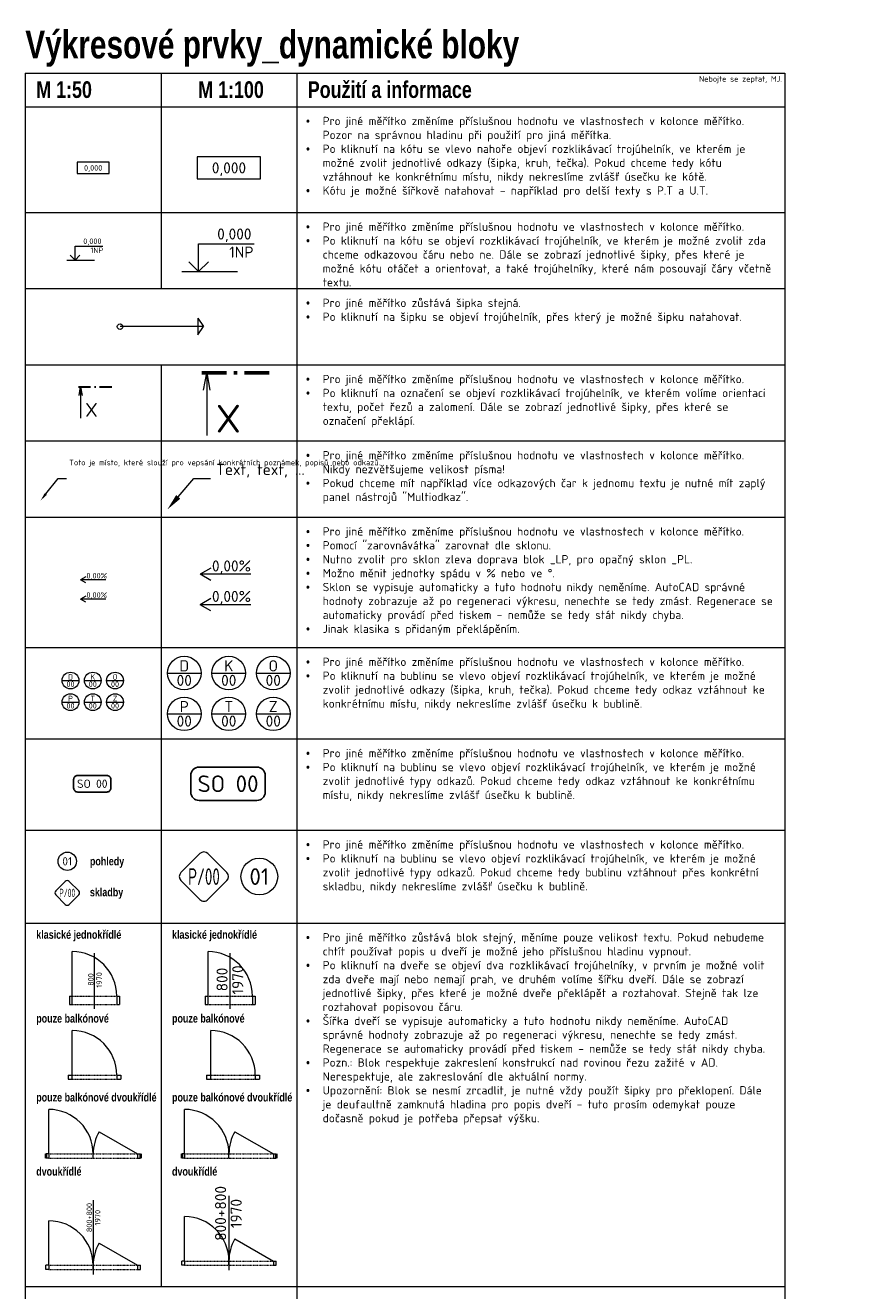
# Model space of a CAD drawing. Header units: millimetres. Extents: x -385852 to 238709, y -99680 to 201840.
# Tile 4 of 176: x -352859 to -337722, y 179084 to 201835. Entities that reach past the tile are written whole.
import ezdxf
from ezdxf import colors
from ezdxf.entities.mleader import LeaderData, LeaderLine
from ezdxf.enums import TextEntityAlignment as Align
from ezdxf.math import Vec2, Vec3

# ---------------------------------------------------------------- set-up
doc = ezdxf.new("R2010")
doc.units = ezdxf.units.MM
doc.linetypes.add('DASHDOT', pattern=[25.4, 12.7, -6.35, 0, -6.35])
doc.layers.get('0').update_dxf_attribs({"color": 4})
for name, color, linetype, lineweight in [('A99_N_kce-pohl', 7, 'Continuous', 20), ('A99_N_kce-rez-sil', 6, 'Continuous', 20), ('A99_N_koty-100-vysk', 160, 'Continuous', 9), ('A99_N_koty-50-vysk', 160, 'Continuous', 9), ('A99_N_leg-ram', 7, 'Continuous', 9), ('A99_N_leg-text', 7, 'Continuous', 9), ('A99_N_txt-popis-10', 240, 'Continuous', 5), ('A99_N_txt-popis-50', 240, 'Continuous', 9), ('A99_N_vypln-dve', 5, 'Continuous', 5), ('A99_N_vypln-dve-popis', 5, 'Continuous', 9), ('A99_N_znaceni', 160, 'Continuous', 9)]:
    doc.layers.add(name, color=color, linetype=linetype, lineweight=lineweight)
doc.layers.add('A99_N_leg', color=7, linetype='Continuous')
doc.layers.add('A99_X_pom', color=40, linetype='Continuous', lineweight=40, plot=False)
doc.styles.add('A99_kota', font='isocpeur.ttf', dxfattribs={"height": 2})
doc.styles.add('A99_nadpis', font='impact.ttf')
doc.styles.add('A99_popis', font='isocpeur.ttf')

# ---------------------------------------------------------------- blocks, each defined once
blk = doc.blocks.new('*U54')
at = {"color": 0, "linetype": 'ByBlock'}
blk.add_lwpolyline([(0, -4), (11.4, -4), (11.4, 0), (0, 0)], close=True, dxfattribs=at)
at = {"color": 0, "linetype": 'ByBlock', "style": 'A99_kota'}
for tag, p in [('VYSKA', (5.7, -2.24)), ('VYSKA_POPIS1', (5.7, -6.04)), ('VYSKA_POPIS2', (5.9, -9.54)), ('VYSKA_POPIS3', (5.9, -13.04))]:
    blk.add_attdef(tag, text='', height=2, dxfattribs=at).set_placement(p, align=Align.MIDDLE)
blk = doc.blocks.new('*U84')
at = {"color": 0, "linetype": 'ByBlock'}
blk.add_lwpolyline([(0, -4), (11.4, -4), (11.4, 0), (0, 0)], close=True, dxfattribs=at)
at = {"color": 0, "linetype": 'ByBlock', "style": 'A99_kota'}
for tag, p in [('VYSKA', (5.7, -2.24)), ('VYSKA_POPIS1', (5.7, -6.04)), ('VYSKA_POPIS2', (5.9, -9.54)), ('VYSKA_POPIS3', (5.9, -13.04))]:
    blk.add_attdef(tag, text='', height=2, dxfattribs=at).set_placement(p, align=Align.MIDDLE)
blk = doc.blocks.new('*U85')
at = {"color": 0, "linetype": 'ByBlock', "lineweight": -2}
blk.add_line((-3, 0), (7, 0), dxfattribs=at)
for points in [[(0, 0), (0, 5), (0, 5), (10, 5)], [(-1.75, 1.75), (0, 0), (1.75, 1.75)]]:
    blk.add_lwpolyline(points, dxfattribs=at)
at = {"color": 0, "linetype": 'ByBlock', "lineweight": -2, "style": 'A99_kota'}
for tag, p in [('VYSKA', (9.5, 7.75)), ('POPIS', (9.5, 4.5))]:
    blk.add_attdef(tag, text='', height=2, dxfattribs=at).set_placement(p, align=Align.TOP_RIGHT)
blk = doc.blocks.new('*U86')
at = {"color": 0, "linetype": 'ByBlock', "lineweight": -2}
blk.add_line((-3, 0), (7, 0), dxfattribs=at)
for points in [[(0, 0), (0, 5), (0, 5), (10, 5)], [(-1.75, 1.75), (0, 0), (1.75, 1.75)]]:
    blk.add_lwpolyline(points, dxfattribs=at)
at = {"color": 0, "linetype": 'ByBlock', "lineweight": -2, "style": 'A99_kota'}
for tag, p in [('VYSKA', (9.5, 7.75)), ('POPIS', (9.5, 4.5))]:
    blk.add_attdef(tag, text='', height=2, dxfattribs=at).set_placement(p, align=Align.TOP_RIGHT)
blk = doc.blocks.new('*U101')
at = {"color": 0, "linetype": 'ByBlock'}
blk.add_line((-11.27, 0), (-11.27, -11.25), dxfattribs=at)
at = {"color": 0, "linetype": 'ByBlock', "const_width": 0.63}
for points in [[(-12.15, 0), (-7.65, 0)], [(-6.39, 0), (-5.76, 0)], [(-4.5, 0), (0, 0)]]:
    blk.add_lwpolyline(points, dxfattribs=at)
at = {"color": 0, "linetype": 'ByBlock'}
blk.add_lwpolyline([(-11.82, -3.1), (-11.27, 0), (-10.72, -3.1)], dxfattribs=at)
at = {"color": 0, "linetype": 'ByBlock', "style": 'A99_popis'}
blk.add_attdef('OZNŘ_1K', (-9.63, -10.73), '', height=5, dxfattribs=at)
blk = doc.blocks.new('*U102')
at = {"color": 0, "linetype": 'ByBlock'}
blk.add_line((-11.27, 0), (-11.27, -11.25), dxfattribs=at)
at = {"color": 0, "linetype": 'ByBlock', "const_width": 0.63}
for points in [[(-12.15, 0), (-7.65, 0)], [(-6.39, 0), (-5.76, 0)], [(-4.5, 0), (0, 0)]]:
    blk.add_lwpolyline(points, dxfattribs=at)
at = {"color": 0, "linetype": 'ByBlock'}
blk.add_lwpolyline([(-11.82, -3.1), (-11.27, 0), (-10.72, -3.1)], dxfattribs=at)
at = {"color": 0, "linetype": 'ByBlock', "style": 'A99_popis'}
blk.add_attdef('OZNŘ_1K', (-9.63, -10.73), '', height=5, dxfattribs=at)
blk = doc.blocks.new('*U78')
at = {"ltscale": 5}
for p, q in [((30, 0), (0, 0)), ((28, 3), (28, -3)), ((28, 3), (30, 0)), ((28, -3), (30, 0))]:
    blk.add_line(p, q, dxfattribs=at)
blk.add_circle((0, 0), 1, dxfattribs=at)
blk = doc.blocks.new('*U97')
at = {"color": 0, "linetype": 'ByBlock'}
for p, q in [((-400, 75), (-400, 875)), ((-475, 75), (-400, 75)), ((-475, 75), (-475, 0)), ((-400, 0), (-400, 75)), ((400, 75), (400, 0)), ((400, 75), (475, 75)), ((400, 0), (475, 0)), ((475, 75), (475, 0)), ((-475, 0), (-400, 0))]:
    blk.add_line(p, q, dxfattribs=at)
at = {"color": 0, "linetype": 'DASHDOT', "ltscale": 0.8}
for p, q in [((-400, 75), (400, 75)), ((-400, 0), (400, 0))]:
    blk.add_line(p, q, dxfattribs=at)
at = {"color": 0, "linetype": 'ByBlock'}
blk.add_arc((-400, 75), 800, 0, 90, dxfattribs=at)
blk = doc.blocks.new('*U103')
at = {"color": 0, "linetype": 'ByBlock'}
for p, q in [((-400, 150), (-400, 950)), ((-450, 150), (-400, 150)), ((-400, 0), (-400, 150)), ((400, 150), (400, 0)), ((400, 150), (450, 150)), ((400, 0), (450, 0)), ((-450, 0), (-400, 0))]:
    blk.add_line(p, q, dxfattribs=at)
at = {"color": 0, "linetype": 'DASHDOT', "ltscale": 0.8}
for p, q in [((-400, 150), (400, 150)), ((-400, 0), (400, 0))]:
    blk.add_line(p, q, dxfattribs=at)
at = {"color": 0, "linetype": 'ByBlock'}
blk.add_arc((-400, 150), 800, 0, 90, dxfattribs=at)
at = {"layer": 'A99_N_kce-rez-sil'}
for p, q in [((-450, 150), (-450, 0)), ((450, 150), (450, 0))]:
    blk.add_line(p, q, dxfattribs=at)
at = {"layer": 'A99_N_vypln-dve-popis'}
blk.add_line((0, -78), (0, 921), dxfattribs=at)
at = {"layer": 'A99_N_vypln-dve-popis', "style": 'A99_popis', "flags": 8}
blk.add_attdef('SIRKA', text='', height=100, rotation=90, dxfattribs=at).set_placement((13, 448), align=Align.BOTTOM_CENTER)
blk.add_attdef('VYSKA', text='', height=100, rotation=90, dxfattribs=at).set_placement((35, 440), align=Align.TOP_CENTER)
blk = doc.blocks.new('A99_dvere-2k_50')
at = {"color": 0}
for p, q in [((-800, 75), (-800, 875)), ((107, 475), (800, 75)), ((-800, 75), (-850, 75)), ((-800, 0), (-850, 0)), ((-800, 75), (-800, 0)), ((0, 0), (0, 75)), ((800, 75), (800, 0)), ((800, 75), (850, 75)), ((800, 0), (850, 0))]:
    blk.add_line(p, q, dxfattribs=at)
at = {"color": 0, "linetype": 'DASHDOT'}
for p, q in [((-800, 75), (0, 75)), ((0, 75), (800, 75)), ((-800, 0), (0, 0)), ((0, 0), (800, 0))]:
    blk.add_line(p, q, dxfattribs=at)
at = {"color": 0}
for centre, start, end in [((-800, 75), 0, 90), ((800, 75), 150, 180)]:
    blk.add_arc(centre, 800, start, end, dxfattribs=at)
at = {"layer": 'A99_N_kce-rez-sil'}
for p, q in [((-850, 0), (-850, 75)), ((850, 0), (850, 75))]:
    blk.add_line(p, q, dxfattribs=at)
at = {"layer": 'A99_N_vypln-dve-popis'}
blk.add_line((0, 1247), (0, -88), dxfattribs=at)
at = {"layer": 'A99_N_vypln-dve-popis', "style": 'A99_popis', "flags": 8}
blk.add_attdef('SIRKA', text='', height=100, rotation=90, dxfattribs=at).set_placement((10, 933), align=Align.BOTTOM_CENTER)
at = {"layer": 'A99_N_vypln-dve-popis', "style": 'A99_popis'}
blk.add_attdef('VYSKA', text='', height=100, rotation=90, dxfattribs=at).set_placement((30, 931), align=Align.TOP_CENTER)
blk = doc.blocks.new('*U80')
at = {"color": 0}
for p, q in [((-0.72, 4.14), (-4.15, 0.71)), ((4.14, 0.71), (0.71, 4.14)), ((-4.15, -0.72), (-0.72, -4.15)), ((0.71, -4.15), (4.14, -0.72))]:
    blk.add_line(p, q, dxfattribs=at)
for centre, start, end in [((0, 3.42), 45, 135), ((-3.43, 0), 135, 225), ((3.42, 0), 315, 45), ((0, -3.43), 225, 315)]:
    blk.add_arc(centre, 1.01, start, end, dxfattribs=at)
at = {"color": 0, "linetype": 'ByBlock', "style": 'A99_popis', "width": 0.953108}
blk.add_attdef('SKLADBA', text='', height=3, rotation=0.0103, dxfattribs=at).set_placement((-2.86, -1.51), (2.86, -1.5), align=Align.FIT)
blk = doc.blocks.new('*U81')
at = {"color": 0}
blk.add_circle((0, 0), 3.3, dxfattribs=at)
at = {"color": 0, "linetype": 'ByBlock', "style": 'A99_popis'}
blk.add_attdef('SKLADBA', text='', height=3, dxfattribs=at).set_placement((0, 0), align=Align.MIDDLE)
blk = doc.blocks.new('*U82')
at = {"color": 0}
blk.add_circle((0, 0), 3.3, dxfattribs=at)
at = {"color": 0, "linetype": 'ByBlock', "style": 'A99_popis'}
blk.add_attdef('SKLADBA', text='', height=3, dxfattribs=at).set_placement((0, 0), align=Align.MIDDLE)
blk = doc.blocks.new('*U88')
at = {"color": 0, "linetype": 'ByBlock'}
blk.add_line((-3.02, 0), (3.02, 0), dxfattribs=at)
blk.add_circle((0, 0), 3.02, dxfattribs=at)
at = {"color": 0, "linetype": 'ByBlock', "style": 'A99_popis'}
for tag, p in [('KATEGORIE', (0, 1.31)), ('PRVEK', (0, -1.3))]:
    blk.add_attdef(tag, text='', height=2, dxfattribs=at).set_placement(p, align=Align.MIDDLE_CENTER)
blk = doc.blocks.new('*U89')
at = {"color": 0, "linetype": 'ByBlock'}
blk.add_line((-3.02, 0), (3.02, 0), dxfattribs=at)
blk.add_circle((0, 0), 3.02, dxfattribs=at)
at = {"color": 0, "linetype": 'ByBlock', "style": 'A99_popis'}
for tag, p in [('KATEGORIE', (0, 1.31)), ('PRVEK', (0, -1.3))]:
    blk.add_attdef(tag, text='', height=2, dxfattribs=at).set_placement(p, align=Align.MIDDLE_CENTER)
blk = doc.blocks.new('*U91')
at = {"color": 0, "linetype": 'ByBlock'}
blk.add_lwpolyline([(-5.2, -3), (5.2, -3, 0.414214), (6.7, -1.5), (6.7, 1.5, 0.414214), (5.2, 3), (-5.2, 3, 0.414214), (-6.7, 1.5), (-6.7, -1.5, 0.414214)], format="xyb", close=True, dxfattribs=at)
at = {"color": 0, "linetype": 'ByBlock', "style": 'A99_popis'}
blk.add_attdef('SO-00', text='', height=3, dxfattribs=at).set_placement((0, 0), align=Align.MIDDLE)
blk = doc.blocks.new('A99_dvere-1k_100')
at = {"color": 0, "linetype": 'ByBlock'}
for p, q in [((-400, 150), (-400, 950)), ((-450, 150), (-400, 150)), ((-400, 0), (-400, 150)), ((400, 150), (400, 0)), ((400, 150), (450, 150)), ((400, 0), (450, 0)), ((-450, 0), (-400, 0))]:
    blk.add_line(p, q, dxfattribs=at)
at = {"color": 0, "linetype": 'DASHDOT', "ltscale": 0.8}
for p, q in [((-400, 150), (400, 150)), ((-400, 0), (400, 0))]:
    blk.add_line(p, q, dxfattribs=at)
at = {"color": 0, "linetype": 'ByBlock'}
blk.add_arc((-400, 150), 800, 0, 90, dxfattribs=at)
at = {"layer": 'A99_N_kce-rez-sil'}
for p, q in [((-450, 150), (-450, 0)), ((450, 150), (450, 0))]:
    blk.add_line(p, q, dxfattribs=at)
at = {"layer": 'A99_N_vypln-dve-popis'}
blk.add_line((0, -78), (0, 921), dxfattribs=at)
at = {"layer": 'A99_N_vypln-dve-popis', "style": 'A99_popis', "flags": 8}
blk.add_attdef('SIRKA', text='', height=200, rotation=90, dxfattribs=at).set_placement((13, 448), align=Align.BOTTOM_CENTER)
blk.add_attdef('VYSKA', text='', height=200, rotation=90, dxfattribs=at).set_placement((35, 440), align=Align.TOP_CENTER)
blk = doc.blocks.new('A99_dvere-2k_100')
at = {"color": 0}
for p, q in [((-800, 75), (-800, 875)), ((107, 475), (800, 75)), ((-800, 75), (-850, 75)), ((-800, 0), (-850, 0)), ((-800, 75), (-800, 0)), ((0, 0), (0, 75)), ((800, 75), (800, 0)), ((800, 75), (850, 75)), ((800, 0), (850, 0))]:
    blk.add_line(p, q, dxfattribs=at)
at = {"color": 0, "linetype": 'DASHDOT'}
for p, q in [((-800, 75), (0, 75)), ((0, 75), (800, 75)), ((-800, 0), (0, 0)), ((0, 0), (800, 0))]:
    blk.add_line(p, q, dxfattribs=at)
at = {"color": 0}
for centre, start, end in [((-800, 75), 0, 90), ((800, 75), 150, 180)]:
    blk.add_arc(centre, 800, start, end, dxfattribs=at)
at = {"layer": 'A99_N_kce-rez-sil'}
for p, q in [((-850, 0), (-850, 75)), ((850, 0), (850, 75))]:
    blk.add_line(p, q, dxfattribs=at)
at = {"layer": 'A99_N_vypln-dve-popis'}
blk.add_line((0, 1247), (0, -88), dxfattribs=at)
at = {"layer": 'A99_N_vypln-dve-popis', "style": 'A99_popis', "flags": 8}
blk.add_attdef('SIRKA', text='', height=200, rotation=90, dxfattribs=at).set_placement((10, 933), align=Align.BOTTOM_CENTER)
at = {"layer": 'A99_N_vypln-dve-popis', "style": 'A99_popis'}
blk.add_attdef('VYSKA', text='', height=200, rotation=90, dxfattribs=at).set_placement((30, 931), align=Align.TOP_CENTER)
blk = doc.blocks.new('*U92')
at = {"color": 0}
for p, q in [((-800, 75), (-800, 875)), ((107, 475), (800, 75)), ((-800, 75), (-850, 75)), ((-800, 0), (-850, 0)), ((-800, 75), (-800, 0)), ((0, 0), (0, 75)), ((800, 75), (800, 0)), ((800, 75), (850, 75)), ((800, 0), (850, 0))]:
    blk.add_line(p, q, dxfattribs=at)
at = {"color": 0, "linetype": 'DASHDOT'}
for p, q in [((-800, 75), (0, 75)), ((-800, 0), (0, 0)), ((0, 75), (800, 75)), ((0, 0), (800, 0))]:
    blk.add_line(p, q, dxfattribs=at)
at = {"color": 0}
for centre, start, end in [((-800, 75), 0, 90), ((800, 75), 150, 180)]:
    blk.add_arc(centre, 800, start, end, dxfattribs=at)
at = {"layer": 'A99_X_pom', "color": 0}
for p, q in [((-850, 75), (-850, 0)), ((850, 75), (850, 0))]:
    blk.add_line(p, q, dxfattribs=at)
blk = doc.blocks.new('*U94')
at = {"color": 0}
for p in [(-3.91, 3.12), (3.3, 2), (-3.91, 0.88)]:
    blk.add_line(p, (-5.84, 2), dxfattribs=at)
at = {"style": 'A99_kota'}
blk.add_attdef('SKLON_PROCENTA', (-3.69, 2.5), '', height=2, dxfattribs=at)
blk = doc.blocks.new('*U96')
at = {"color": 0}
for p in [(-3.91, 3.12), (3.3, 2), (-3.91, 0.88)]:
    blk.add_line(p, (-5.84, 2), dxfattribs=at)
at = {"style": 'A99_kota'}
blk.add_attdef('SKLON_PROCENTA', (-3.69, 2.5), '', height=2, dxfattribs=at)

msp = doc.modelspace()

# ---------------------------------------------------------------- linework, layer by layer
at = {"layer": 'A99_N_leg-ram'}
for p, q in [((-352859.21262, 200971.58344), (-352859.21262, 170856.35648)), ((-352859.21262, 200971.58344), (-339196.02875, 200971.58344)), ((-350416.77881, 200971.58344), (-350416.77881, 197101.88596)), ((-347974.34499, 200971.58344), (-347974.34499, 170856.35648)), ((-339196.02875, 200971.58344), (-339196.02875, 170856.35648)), ((-352859.21262, 200371.58344), (-339196.02875, 200371.58344)), ((-352859.21262, 198471.58344), (-339196.02875, 198471.58344)), ((-352859.21262, 197101.88596), (-339196.02875, 197101.88596)), ((-352859.21262, 195732.18849), (-339196.02875, 195732.18849)), ((-350416.77881, 195732.18849), (-350416.77881, 179160.25862)), ((-352859.21262, 194362.49101), (-339196.02875, 194362.49101)), ((-352859.21262, 192992.79353), (-339196.02875, 192992.79353)), ((-352859.21262, 190648.09606), (-339196.02875, 190648.09606)), ((-352859.21262, 189006.12944), (-339196.02875, 189006.12944)), ((-352859.21262, 187364.16282), (-339196.02875, 187364.16282)), ((-352859.21262, 185694.46534), (-339196.02875, 185694.46534))]:
    msp.add_line(p, q, dxfattribs=at)
at = {"layer": 'A99_N_leg-ram', "color": 0}
msp.add_line((-352859.21262, 179160.25862), (-339196.02875, 179160.25862), dxfattribs=at)

# ---------------------------------------------------------------- block references
at = {"layer": 'A99_N_kce-pohl', "xscale": 50, "yscale": 50, "zscale": 50}
msp.add_blockref('*U78', (-351153.94515, 196417.03722), dxfattribs=at)
at = {"layer": 'A99_N_koty-100-vysk', "xscale": 100, "yscale": 100, "zscale": 100}
msp.add_blockref('*U84', (-349765.5619, 199471.58344), dxfattribs=at).add_auto_attribs({'VYSKA': '0,000'})
at = {"layer": 'A99_N_koty-100-vysk'}
ref = msp.add_blockref('*U86', (-349740.22998, 197407.24241), dxfattribs=dict(at, xscale=100, yscale=100, zscale=100))
ref.add_attrib('VYSKA', '0,000', dxfattribs={"layer": '0', "color": 0, "linetype": 'ByBlock', "lineweight": -2, "height": 200, "style": 'A99_kota'}).set_placement((-348790.30141, 198182.24241), align=Align.TOP_RIGHT)
ref.add_attrib('POPIS_001', '1NP', (-349190.30141, 197657.24241), dxfattribs={"layer": '0', "color": 0, "linetype": 'ByBlock', "lineweight": -2, "height": 200, "style": 'A99_kota'})
at = {"layer": 'A99_N_koty-50-vysk', "xscale": 50, "yscale": 50, "zscale": 50}
msp.add_blockref('*U54', (-351922.99571, 199371.58344), dxfattribs=at).add_auto_attribs({'VYSKA': '0,000'})
at = {"layer": 'A99_N_koty-50-vysk'}
ref = msp.add_blockref('*U85', (-351962.97785, 197614.56841), dxfattribs=dict(at, xscale=50, yscale=50, zscale=50))
ref.add_attrib('VYSKA', '0,000', dxfattribs={"layer": '0', "color": 0, "linetype": 'ByBlock', "lineweight": -2, "height": 100, "style": 'A99_kota'}).set_placement((-351488.01357, 198002.06841), align=Align.TOP_RIGHT)
ref.add_attrib('POPIS_001', '1NP', (-351688.01357, 197739.56841), dxfattribs={"layer": '0', "color": 0, "linetype": 'ByBlock', "lineweight": -2, "height": 100, "style": 'A99_kota'})
at = {"layer": 'A99_N_leg', "ltscale": 0.1}
ref = msp.add_blockref('*U91', (-349212.06398, 188199.01156), dxfattribs=dict(at, xscale=100, yscale=100, zscale=100))
ref.add_attrib('SKLADBA', 'SO 00', dxfattribs={"layer": '0', "color": 0, "linetype": 'ByBlock', "height": 300, "style": 'A99_popis'}).set_placement((-349212.06398, 188199.01156), align=Align.MIDDLE)
ref = msp.add_blockref('*U91', (-351654.49779, 188199.01156), dxfattribs=dict(at, xscale=50, yscale=50, zscale=50))
ref.add_attrib('SKLADBA', 'SO 00', dxfattribs={"layer": '0', "color": 0, "linetype": 'ByBlock', "height": 150, "style": 'A99_popis'}).set_placement((-351654.49779, 188199.01156), align=Align.MIDDLE)
at = {"layer": 'A99_N_txt-popis-10', "xscale": 100, "yscale": 100, "zscale": 100}
for name, p, values in [('*U102', (-348468.77236, 195585.59423), {'OZNŘ_1K': 'X'}), ('*U94', (-349131.99251, 191764.25219), {'SKLON_PROCENTA': '0,00%'}), ('*U96', (-349131.99251, 191216.99617), {'SKLON_PROCENTA': '0,00%'})]:
    msp.add_blockref(name, p, dxfattribs=at).add_auto_attribs(values)
at = {"layer": 'A99_N_txt-popis-50', "xscale": 50, "yscale": 50, "zscale": 50}
for name, p, values in [('*U101', (-351300.22408, 195331.76947), {'OZNŘ_1K': 'X'}), ('*U94', (-351574.42633, 191764.25219), {'SKLON_PROCENTA': '0,00%'}), ('*U96', (-351574.42633, 191416.99617), {'SKLON_PROCENTA': '0,00%'})]:
    msp.add_blockref(name, p, dxfattribs=at).add_auto_attribs(values)
at = {"layer": 'A99_N_vypln-dve'}
for name, p, values in [('*U103', (-351614.65296, 184231.09828), {'VYSKA': '1970', 'SIRKA': '800'}), ('A99_dvere-2k_50', (-351637.99571, 179466.00604), {'VYSKA': '1970', 'SIRKA': '800+800'})]:
    msp.add_blockref(name, p, dxfattribs=at).add_auto_attribs(values)
ref = msp.add_blockref('A99_dvere-1k_100', (-349172.21915, 184231.09828), dxfattribs=at)
ref.add_attrib('VYSKA', '1970', dxfattribs={"layer": 'A99_N_vypln-dve-popis', "height": 200, "rotation": 90, "style": 'A99_popis'}).set_placement((-349137.37216, 184670.97132), align=Align.TOP_CENTER)
ref.add_attrib('SIRKA', '800', dxfattribs={"layer": 'A99_N_vypln-dve-popis', "height": 200, "rotation": 90, "style": 'A99_popis'}).set_placement((-349159.23679, 184678.95431), align=Align.BOTTOM_CENTER)
for name, p in [('*U97', (-351614.65296, 182887.07966)), ('*U97', (-349122.21915, 182887.07966)), ('*U92', (-351637.99571, 181468.06103)), ('*U92', (-349195.5619, 181468.06103))]:
    msp.add_blockref(name, p, dxfattribs=at)
ref = msp.add_blockref('A99_dvere-2k_100', (-349195.5619, 179541.00604), dxfattribs=at)
ref.add_attrib('VYSKA', '1970', dxfattribs={"layer": 'A99_N_vypln-dve-popis', "height": 200, "rotation": 90, "style": 'A99_popis'}).set_placement((-349165.5619, 180471.83948), align=Align.TOP_CENTER)
ref.add_attrib('SIRKA', '800+800', dxfattribs={"layer": 'A99_N_vypln-dve-popis', "height": 200, "rotation": 90, "style": 'A99_popis'}).set_placement((-349185.5619, 180473.87224), align=Align.BOTTOM_CENTER)
at = {"layer": 'A99_N_znaceni'}
for name, p, xscale, yscale, zscale, values in [('*U89', (-349999.3255, 190187.68095), 100, 100, 100, {'KATEGORIE': 'D', 'PRVEK': '00'}), ('*U89', (-349198.79916, 190187.68095), 100, 100, 100, {'KATEGORIE': 'K', 'PRVEK': '00'}), ('*U89', (-348398.27282, 190187.68095), 100, 100, 100, {'KATEGORIE': 'O', 'PRVEK': '00'}), ('*U88', (-352045.7459, 190053.45127), 50, 50, 50, {'KATEGORIE': 'D', 'PRVEK': '00'}), ('*U88', (-351645.21956, 190053.45127), 50, 50, 50, {'KATEGORIE': 'K', 'PRVEK': '00'}), ('*U89', (-351244.69322, 190053.45127), 50, 50, 50, {'KATEGORIE': 'O', 'PRVEK': '00'}), ('*U89', (-352045.7459, 189665.85936), 50, 50, 50, {'KATEGORIE': 'P', 'PRVEK': '00'}), ('*U89', (-351645.21956, 189665.85936), 50, 50, 50, {'KATEGORIE': 'T', 'PRVEK': '00'}), ('*U89', (-351244.69322, 189665.85936), 50, 50, 50, {'KATEGORIE': 'Z', 'PRVEK': '00'}), ('*U89', (-349999.3255, 189455.08977), 100, 100, 100, {'KATEGORIE': 'P', 'PRVEK': '00'}), ('*U89', (-349198.79916, 189455.08977), 100, 100, 100, {'KATEGORIE': 'T', 'PRVEK': '00'}), ('*U89', (-348398.27282, 189455.08977), 100, 100, 100, {'KATEGORIE': 'Z', 'PRVEK': '00'}), ('*U81', (-352104.36599, 186803.95773), 50, 50, 50, {'SKLADBA': '01'}), ('*U82', (-348648.92545, 186529.77318), 100, 100, 100, {'SKLADBA': '01'})]:
    msp.add_blockref(name, p, dxfattribs=dict(at, xscale=xscale, yscale=yscale, zscale=zscale)).add_auto_attribs(values)
ref = msp.add_blockref('*U80', (-349644.80791, 186529.77318), dxfattribs=dict(at, xscale=100, yscale=100, zscale=100))
ref.add_attrib('SKLADBA', 'P/00', dxfattribs={"layer": '0', "color": 0, "linetype": 'ByBlock', "height": 300, "rotation": 0.010263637, "style": 'A99_popis', "width": 0.657316}).set_placement((-349931.14809, 186379.19516), (-349359.28349, 186379.2976), align=Align.FIT)
ref = msp.add_blockref('*U80', (-352104.36599, 186235.98668), dxfattribs=dict(at, xscale=50, yscale=50, zscale=50))
ref.add_attrib('SKLADBA', 'P/00', dxfattribs={"layer": '0', "color": 0, "linetype": 'ByBlock', "height": 150, "rotation": 0.010263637, "style": 'A99_popis', "width": 0.657316}).set_placement((-352247.53608, 186160.69767), (-351961.60378, 186160.74889), align=Align.FIT)

# ---------------------------------------------------------------- texts
at = {"layer": 'A99_N_leg-text', "style": 'A99_nadpis'}
for s, height, p in [('Výkresové prvky_dynamické bloky', 500, (-352859.21262, 201239.79414)), ('Použití a informace', 300, (-347777.35364, 200528.49981)), ('M 1:50', 300, (-352662.22126, 200528.49981)), ('M 1:100', 300, (-349748.29664, 200528.49981)), ('klasické jednokřídlé', 150, (-352662.22126, 185411.57093)), ('klasické jednokřídlé', 150, (-350219.78745, 185411.57093)), ('pouze balkónové', 150, (-352662.22126, 183904.83014)), ('pouze balkónové', 150, (-350219.78745, 183904.83014)), ('pouze balkónové dvoukřídlé', 150, (-352662.22126, 182485.81151)), ('pouze balkónové dvoukřídlé', 150, (-350219.78745, 182485.81151)), ('dvoukřídlé', 150, (-352662.22126, 181153.3222)), ('dvoukřídlé', 150, (-350219.78745, 181153.3222))]:
    msp.add_text(s, height=height, dxfattribs=at).set_placement(p)
at = {"layer": 'A99_N_leg-text', "style": 'A99_popis'}
msp.add_text('Nebojte se zeptat, MJ.', height=100, dxfattribs=at).set_placement((-339246.02875, 200921.58344), align=Align.TOP_RIGHT)
at = {"layer": 'A99_N_leg-text', "style": 'A99_nadpis'}
for s, p in [('pohledy', (-351696.68554, 186806.3792)), ('skladby', (-351696.68554, 186249.93885))]:
    msp.add_text(s, height=150, dxfattribs=at).set_placement(p, align=Align.MIDDLE_LEFT)
at = {"layer": 'A99_N_leg-text', "char_height": 150, "attachment_point": 1, "style": 'A99_popis'}
for s, insert in [('\\pi-300,l300,t300,450;{\\fSymbol|b0|i0|c2|p18;·^I}Pro jiné měřítko změníme příslušnou hodnotu ve vlastnostech v kolonce měřítko. Pozor na správnou hladinu při použití pro jiná měřítka.\\P{\\fSymbol|b0|i0|c2|p18;·^I}Po kliknutí na kótu se vlevo nahoře objeví rozklikávací trojúhelník, ve kterém je možné zvolit jednotlivé odkazy (šipka, kruh, tečka). Pokud chceme tedy kótu vztáhnout ke konkrétnímu místu, nikdy nekreslíme zvlášť úsečku ke kótě.\\P{\\fSymbol|b0|i0|c2|p18;·^I}Kótu je možné šířkově natahovat - například pro delší texty s P.T a U.T.', (-347808.69108, 200189.30675)), ('\\pi-300,l300,t300,450;{\\fSymbol|b0|i0|c2|p18;·^I}Pro jiné měřítko změníme příslušnou hodnotu ve vlastnostech v kolonce měřítko.\\P{\\fSymbol|b0|i0|c2|p18;·^I}Po kliknutí na kótu se objeví rozklikávací trojúhelník, ve kterém je možné zvolit zda chceme odkazovou čáru nebo ne. Dále se zobrazí jednotlivé šipky, přes které je možné kótu otáčet a orientovat, a také trojúhelníky, které nám posouvají čáry včetně textu.', (-347808.69108, 198289.30675)), ('\\pi-300,l300,t300,450;{\\fSymbol|b0|i0|c2|p18;·^I}Pro jiné měřítko zůstává šipka stejná.\\P{\\fSymbol|b0|i0|c2|p18;·^I}Po kliknutí na šipku se objeví trojúhelník, přes který je možné šipku natahovat.', (-347808.69108, 196919.60928)), ('\\pi-300,l300,t300,450;{\\fSymbol|b0|i0|c2|p18;·^I}Pro jiné měřítko změníme příslušnou hodnotu ve vlastnostech v kolonce měřítko.\\P{\\fSymbol|b0|i0|c2|p18;·^I}Po kliknutí na označení se objeví rozklikávací trojúhelník, ve kterém volíme orientaci \\P\\pi0,t450;textu, počet řezů a zalomení. Dále se zobrazí jednotlivé šipky, přes které se označení překlápí.', (-347808.69108, 195549.9118)), ('\\pi-300,l300,t300,450;{\\fSymbol|b0|i0|c2|p18;·^I}Pro jiné měřítko změníme příslušnou hodnotu ve vlastnostech v kolonce měřítko. \\P\\pi0,t450;Nikdy nezvětšujeme velikost písma!\\P\\pi-300,t300,450;{\\fSymbol|b0|i0|c2|p18;·^I}Pokud chceme mít například více odkazových čar k jednomu textu je nutné mít zaplý \\P\\pi0,t450;panel nástrojů "Multiodkaz".', (-347808.69108, 194180.21432)), ('\\pi-300,l300,t300,450;{\\fSymbol|b0|i0|c2|p18;·^I}Pro jiné měřítko změníme příslušnou hodnotu ve vlastnostech v kolonce měřítko.\\P{\\fSymbol|b0|i0|c2|p18;·^I}Pomocí "zarovnávátka" zarovnat dle sklonu.\\P{\\fSymbol|b0|i0|c2|p18;·^I}Nutno zvolit pro sklon zleva doprava blok _LP, pro opačný sklon _PL.\\P{\\fSymbol|b0|i0|c2|p18;·^I}Možno měnit jednotky spádu v % nebo ve °.\\P{\\fSymbol|b0|i0|c2|p18;·^I}Sklon se vypisuje automaticky a tuto hodnotu nikdy neměníme. AutoCAD správné hodnoty zobrazuje až po regeneraci výkresu, nenechte se tedy zmást. Regenerace se automaticky provádí před tiskem - nemůže se tedy stát nikdy chyba.\\P{\\fSymbol|b0|i0|c2|p18;·^I}Jinak klasika s přidaným překlápěním.', (-347808.69108, 192810.51684)), ('\\pi-300,l300,t300,450;{\\fSymbol|b0|i0|c2|p18;·^I}Pro jiné měřítko změníme příslušnou hodnotu ve vlastnostech v kolonce měřítko. \\P{\\fSymbol|b0|i0|c2|p18;·^I}Po kliknutí na bublinu se vlevo objeví rozklikávací trojúhelník, ve kterém je možné zvolit jednotlivé odkazy (šipka, kruh, tečka). Pokud chceme tedy odkaz vztáhnout ke konkrétnímu místu, nikdy nekreslíme zvlášť úsečku k bublině.', (-347808.69108, 190465.81937)), ('\\pi-300,l300,t300,450;{\\fSymbol|b0|i0|c2|p18;·^I}Pro jiné měřítko změníme příslušnou hodnotu ve vlastnostech v kolonce měřítko. \\P{\\fSymbol|b0|i0|c2|p18;·^I}Po kliknutí na bublinu se vlevo objeví rozklikávací trojúhelník, ve kterém je možné zvolit jednotlivé typy odkazů. Pokud chceme tedy odkaz vztáhnout ke konkrétnímu místu, nikdy nekreslíme zvlášť úsečku k bublině.', (-347808.69108, 188823.85275)), ('\\pi-300,l300,t300,450;{\\fSymbol|b0|i0|c2|p18;·^I}Pro jiné měřítko změníme příslušnou hodnotu ve vlastnostech v kolonce měřítko. \\P{\\fSymbol|b0|i0|c2|p18;·^I}Po kliknutí na bublinu se vlevo objeví rozklikávací trojúhelník, ve kterém je možné zvolit jednotlivé typy odkazů. Pokud chceme tedy bublinu vztáhnout přes konkrétní skladbu, nikdy nekreslíme zvlášť úsečku k bublině.', (-347808.69108, 187181.88613)), ('\\pi-300,l300,t300,450;{\\fSymbol|b0|i0|c2|p18;·^I}Pro jiné měřítko zůstává blok stejný, měníme pouze velikost textu. Pokud nebudeme \\P\\pi0,t450;chtít používat popis u dveří je možné jeho příslušnou hladinu vypnout. \\P\\pi-300,t300,450;{\\fSymbol|b0|i0|c2|p18;·^I}Po kliknutí na dveře se objeví dva rozklikávací trojúhelníky, v prvním je možné volit zda dveře mají nebo nemají prah, ve druhém volíme šířku dveří. Dále se zobrazí jednotlivé šipky, přes které je možné dveře překlápět a roztahovat. Stejně tak lze roztahovat popisovou čáru.\\P{\\fSymbol|b0|i0|c2|p18;·^I}Šířka dveří se vypisuje automaticky a tuto hodnotu nikdy neměníme. AutoCAD správné hodnoty zobrazuje až po regeneraci výkresu, nenechte se tedy zmást. Regenerace se automaticky provádí před tiskem - nemůže se tedy stát nikdy chyba.\\P{\\fSymbol|b0|i0|c2|p18;·^I}Pozn.: Blok respektuje zakreslení konstrukcí nad rovinou řezu zažité v AD. Nerespektuje, ale zakreslování dle aktuální normy.\\P{\\fSymbol|b0|i0|c2|p18;·^I}Upozornění: Blok se nesmí zrcadlit, je nutné vždy použít šipky pro překlopení. Dále je deufaultně zamknutá hladina pro popis dveří - tuto prosím odemykat pouze dočasně pokud je potřeba přepsat výšku.', (-347808.69108, 185512.18866))]:
    msp.add_mtext_dynamic_manual_height_columns(s, width=8378.1719924, gutter_width=1000, heights=[0], dxfattribs=dict(at, insert=insert))

# ---------------------------------------------------------------- leaders
at = {"layer": 'A99_N_txt-popis-50'}
ml = msp.add_multileader_mtext('Standard', dxfattribs=at)
ml.set_content('Toto je místo, které slouží pro vepsání konkrétních poznámek, popisů nebo odkazů.', color=256, style='A99_popis')
ml.set_leader_properties(color=256, linetype='ByLayer', lineweight=-1)
ml.build(insert=Vec2(0, 0))
ml.multileader.update_dxf_attribs({"text_left_attachment_type": 2, "text_right_attachment_type": 2, "dogleg_length": 3, "arrow_head_size": 150, "scale": 50})
ctx = ml.context
ctx.base_point, ctx.scale, ctx.char_height, ctx.arrow_head_size, ctx.landing_gap_size, ctx.plane_origin = Vec3(-352118.02658, 193683.76771), 50, 100, 150, 50, Vec3(-350791.72977, 193644.33324)
ctx.left_attachment, ctx.right_attachment = 2, 2
notes = []
notes.append((ctx, [(1, (1, 1, 0), (-352268.02658, 193683.76771), (1, 0), 150, [(0, [(-352583.98004, 193291.36928)], 0, [])])]))
ctx.mtext.insert, ctx.mtext.width, ctx.mtext.defined_height, ctx.mtext.flow_direction = Vec3(-352068.02658, 194023.76771), 1386.3492248, 645.7079, 5
ml = msp.add_multileader_mtext('Standard', dxfattribs=at)
ml.set_content('Text, text, ...', color=256, style='A99_popis')
ml.set_leader_properties(color=256, linetype='ByLayer', lineweight=-1)
ml.build(insert=Vec2(0, 0))
ml.multileader.update_dxf_attribs({"text_left_attachment_type": 2, "text_right_attachment_type": 2, "dogleg_length": 3, "arrow_head_size": 300, "scale": 100})
ctx = ml.context
ctx.base_point, ctx.scale, ctx.char_height, ctx.arrow_head_size, ctx.landing_gap_size, ctx.plane_origin = Vec3(-349525.59277, 193683.76771), 100, 200, 300, 100, Vec3(-348349.29596, 193644.33324)
ctx.left_attachment, ctx.right_attachment = 2, 2
notes.append((ctx, [(1, (1, 1, 0), (-349825.59277, 193683.76771), (1, 0), 300, [(0, [(-350303.98795, 193128.92756)], 0, [])])]))
ctx.mtext.insert, ctx.mtext.width, ctx.mtext.defined_height, ctx.mtext.flow_direction = Vec3(-349425.59277, 193950.43438), 1451.2477715, 1291.41581, 5
for ctx, leaders in notes:
    for number, flags, end, landing, length, lines in leaders:
        leader = LeaderData()
        leader.index, (leader.has_last_leader_line, leader.has_dogleg_vector, leader.attachment_direction) = number, flags
        leader.last_leader_point, leader.dogleg_vector, leader.dogleg_length = Vec3(end), Vec3(landing), length
        for number, points, colour, breaks in lines:
            line = LeaderLine()
            line.index, line.vertices, line.color, line.breaks = number, Vec3.list(points), colors.encode_raw_color(colour), breaks
            leader.lines.append(line)
        ctx.leaders.append(leader)

doc.saveas('drawing.dxf')
